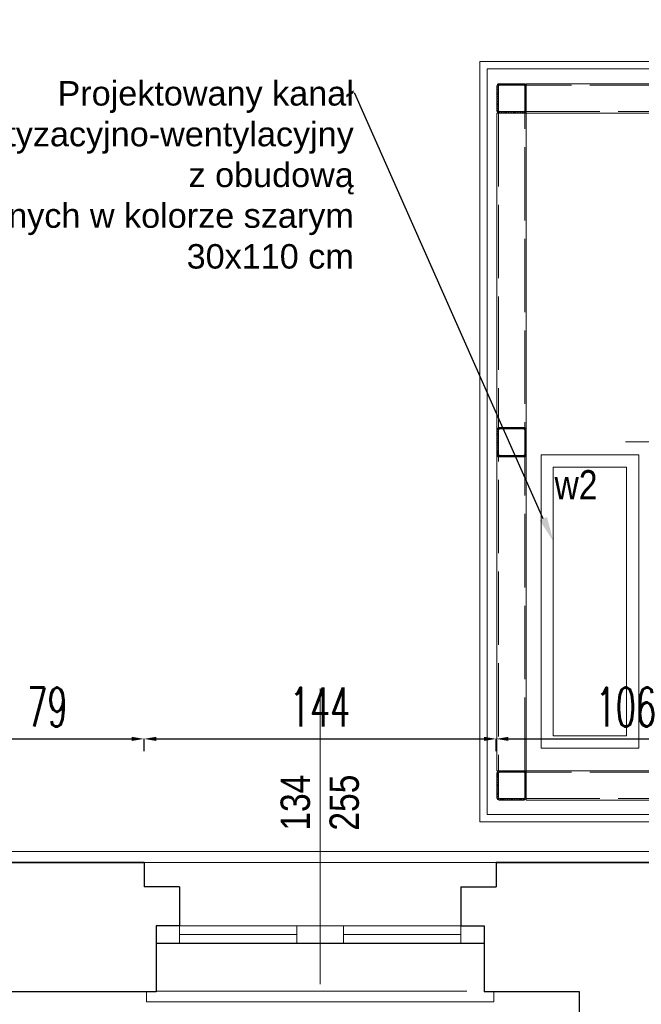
# Model space of a CAD drawing. Header units: millimetres. Extents: x 402 to 79005, y -7782 to 89952.
# Tile 178 of 256: x 26021 to 26275, y 29419 to 29822. Entities that reach past the tile are written whole.
import ezdxf
from ezdxf import colors
from ezdxf.entities.mleader import LeaderData, LeaderLine
from ezdxf.math import Vec2, Vec3

# ---------------------------------------------------------------- set-up
doc = ezdxf.new("R2010")
doc.units = ezdxf.units.MM
doc.header["$LTSCALE"] = 10
for name, pattern in [('ACAD_ISO02W100', [15, 12, -3]), ('ACAD_ISO04W100', [30, 24, -3, 0, -3]), ('DASHED', [19.05, 12.7, -6.35])]:
    doc.linetypes.add(name, pattern=pattern)
doc.layers.get('0').update_dxf_attribs({"lineweight": 0})
doc.layers.get('Defpoints').update_dxf_attribs({"color": 253})
for name, color, linetype, lineweight in [('01 parter - ściany', 253, 'Continuous', 35), ('0_A_OKNA ISTNIEJACE', 7, 'Continuous', 0), ('0_A_OPISY', 1, 'Continuous', 0), ('0_A_PRZEKRÓJ', 5, 'Continuous', 0), ('0_A_WYMIAROWANIE', 1, 'Continuous', 5), ('0_A_ŚCIANY ', 253, 'Continuous', 30), ('0_KANAŁ KLIMATYZACYJNO-WENTYLACYJNY', 7, 'Continuous', 0), ('0_OPISY', 1, 'Continuous', 0), ('0_SZKLANA ELEWACJA SZYBU WINDOWEGO', 132, 'Continuous', 0), ('A_SZYB WINDOWY', 7, 'Continuous', 0), ('AS_Belki', 145, 'Continuous', 0)]:
    doc.layers.add(name, color=color, linetype=linetype, lineweight=lineweight)
doc.styles.add('SIMPLEXD', font='simplex.shx', dxfattribs={"width": 0.6})
doc.styles.get("Standard").update_dxf_attribs({"font": 'arial.ttf'})
doc.dimstyles.new('1-100', dxfattribs={"dimtxt": 16, "dimasz": 5, "dimexe": 0, "dimexo": 0, "dimgap": 5, "dimtad": 1, "dimdec": 1, "dimtxsty": 'SIMPLEXD', "dimcen": 5, "dimclrt": 256, "dimadec": 0, "dimazin": 0, "dimtfac": 1, "dimtdec": 0, "dimtix": 1, "dimtmove": 1, "dimatfit": 3, "dimldrblk": 'LP', "dimfxl": 0, "dimarcsym": 0})

# ---------------------------------------------------------------- blocks, each defined once
blk = doc.blocks.new('*D3743')
at = {"layer": '0_A_WYMIAROWANIE', "color": 0, "lineweight": -2}
for p, q in [((25992.65, 29523.01), (25992.65, 29528.01)), ((25997.65, 29528.01), (26066.65, 29528.01)), ((26071.65, 29523.01), (26071.65, 29528.01))]:
    blk.add_line(p, q, dxfattribs=at)
at = {"layer": '0_A_WYMIAROWANIE', "color": 0, "lineweight": 9}
for points in [[(25997.65, 29528.84), (25997.65, 29527.18), (25992.65, 29528.01)], [(26066.65, 29527.18), (26066.65, 29528.84), (26071.65, 29528.01)]]:
    blk.add_solid(points, dxfattribs=at)
at = {"layer": 'Defpoints', "color": 0, "lineweight": 9}
for p in [(26071.65, 29528.01), (25992.65, 29477.5), (26071.65, 29477.5)]:
    blk.add_point(p, dxfattribs=at)
at = {"layer": '0_A_WYMIAROWANIE', "insert": (26032.15, 29541.01), "char_height": 16, "attachment_point": 5, "style": 'SIMPLEXD'}
blk.add_mtext('79', dxfattribs=at)
blk = doc.blocks.new('LP')
for p, q in [((0, 1), (0, 0)), ((0, 0), (-1, 0)), ((0, -1), (0, 0)), ((0, 0), (1, 0))]:
    blk.add_line(p, q)
at = {"const_width": 0.2}
blk.add_lwpolyline([(0.707, 0.707), (-0.707, -0.707)], dxfattribs=at)
blk = doc.blocks.new('*D3744')
at = {"layer": '0_A_WYMIAROWANIE', "color": 0, "lineweight": -2}
for p, q in [((26071.65, 29523.01), (26071.65, 29528.01)), ((26076.65, 29528.01), (26210.65, 29528.01)), ((26215.65, 29523.01), (26215.65, 29528.01))]:
    blk.add_line(p, q, dxfattribs=at)
at = {"layer": '0_A_WYMIAROWANIE', "color": 0, "lineweight": 9}
for points in [[(26076.65, 29528.84), (26076.65, 29527.18), (26071.65, 29528.01)], [(26210.65, 29527.18), (26210.65, 29528.84), (26215.65, 29528.01)]]:
    blk.add_solid(points, dxfattribs=at)
at = {"layer": 'Defpoints', "color": 0, "lineweight": 9}
for p in [(26215.65, 29528.01), (26071.65, 29477.5), (26215.65, 29477.5)]:
    blk.add_point(p, dxfattribs=at)
at = {"layer": '0_A_WYMIAROWANIE', "insert": (26143.65, 29541.01), "char_height": 16, "attachment_point": 5, "style": 'SIMPLEXD'}
blk.add_mtext('144', dxfattribs=at)
blk = doc.blocks.new('*D3745')
at = {"layer": '0_A_WYMIAROWANIE', "color": 0, "lineweight": -2}
for p, q in [((26215.65, 29523.01), (26215.65, 29528.01)), ((26220.65, 29528.01), (26316.65, 29528.01)), ((26321.65, 29523.01), (26321.65, 29528.01))]:
    blk.add_line(p, q, dxfattribs=at)
at = {"layer": '0_A_WYMIAROWANIE', "color": 0, "lineweight": 9}
for points in [[(26220.65, 29528.84), (26220.65, 29527.18), (26215.65, 29528.01)], [(26316.65, 29527.18), (26316.65, 29528.84), (26321.65, 29528.01)]]:
    blk.add_solid(points, dxfattribs=at)
at = {"layer": 'Defpoints', "color": 0, "lineweight": 9}
for p in [(26321.65, 29528.01), (26215.65, 29477.5), (26321.65, 29477.5)]:
    blk.add_point(p, dxfattribs=at)
at = {"layer": '0_A_WYMIAROWANIE', "insert": (26268.65, 29541.01), "char_height": 16, "attachment_point": 5, "style": 'SIMPLEXD'}
blk.add_mtext('106', dxfattribs=at)
blk = doc.blocks.new('zw$BBA8')
blk.add_line((-576.9, 1706.1), (1673.1, 1706.1))
blk = doc.blocks.new('*D4048')
at = {"layer": '0_A_WYMIAROWANIE', "color": 0, "lineweight": -2}
for p, q in [((26208.95, 29835.32), (26208.95, 29840.32)), ((26483.95, 29840.32), (26213.95, 29840.32)), ((26488.95, 29835.32), (26488.95, 29840.32))]:
    blk.add_line(p, q, dxfattribs=at)
at = {"layer": '0_A_WYMIAROWANIE', "color": 0, "lineweight": 9}
for points in [[(26213.95, 29841.16), (26213.95, 29839.49), (26208.95, 29840.32)], [(26483.95, 29839.49), (26483.95, 29841.16), (26488.95, 29840.32)]]:
    blk.add_solid(points, dxfattribs=at)
at = {"layer": 'Defpoints', "color": 0, "lineweight": 9}
for p in [(26208.95, 29840.32), (26208.95, 29795.15), (26488.95, 29795.15)]:
    blk.add_point(p, dxfattribs=at)
at = {"layer": '0_A_WYMIAROWANIE', "insert": (26348.95, 29853.32), "char_height": 16, "attachment_point": 5, "style": 'SIMPLEXD'}
blk.add_mtext('280', dxfattribs=at)

msp = doc.modelspace()

# ---------------------------------------------------------------- hatches: boundary and pattern name
at = {"layer": 'AS_Belki'}
h = msp.add_hatch(dxfattribs=at)
h.set_pattern_fill('HYPECUTREGION', color=10, scale=0.5, angle=270, style=0, pattern_type=2)
h.set_pattern_definition([(315, (26255.57455, 29573.99867), (0.3535534, 0.3535534), [])])
h.paths.add_polyline_path([(26227.953, 29784.899), (26227.953, 29795.099, 0.4142136), (26227.053, 29795.999), (26216.853, 29795.999, 0.4142136), (26215.953, 29795.099), (26215.953, 29784.899, 0.4142136), (26216.853, 29783.999), (26227.053, 29783.999, 0.4142136)], flags=0)
h.paths.add_polyline_path([(26227.353, 29794.799), (26227.353, 29785.199, -0.4142136), (26226.753, 29784.599), (26217.153, 29784.599, -0.4142136), (26216.553, 29785.199), (26216.553, 29794.799, -0.4142136), (26217.153, 29795.399), (26226.753, 29795.399, -0.4142136)], flags=0)
h = msp.add_hatch(dxfattribs=at)
h.set_pattern_fill('HYPECUTREGION', color=10, scale=0.5, angle=270, style=0, pattern_type=2)
h.set_pattern_definition([(315, (26255.57455, 29433.36507), (0.3535534, 0.3535534), [])])
h.paths.add_polyline_path([(26227.953, 29644.265), (26227.953, 29654.465, 0.4142136), (26227.053, 29655.365), (26216.853, 29655.365, 0.4142136), (26215.953, 29654.465), (26215.953, 29644.265, 0.4142136), (26216.853, 29643.365), (26227.053, 29643.365, 0.4142136)], flags=0)
h.paths.add_polyline_path([(26227.353, 29654.165), (26227.353, 29644.565, -0.4142136), (26226.753, 29643.965), (26217.153, 29643.965, -0.4142136), (26216.553, 29644.565), (26216.553, 29654.165, -0.4142136), (26217.153, 29654.765), (26226.753, 29654.765, -0.4142136)], flags=0)
h = msp.add_hatch(dxfattribs=at)
h.set_pattern_fill('HYPECUTREGION', color=10, scale=0.5, angle=270, style=0, pattern_type=2)
h.set_pattern_definition([(315, (26255.57455, 29508.99867), (0.3535534, 0.3535534), [])])
h.paths.add_polyline_path([(26227.953, 29503.899), (26227.953, 29514.099, 0.4142136), (26227.053, 29514.999), (26216.853, 29514.999, 0.4142136), (26215.953, 29514.099), (26215.953, 29503.899, 0.4142136), (26216.853, 29502.999), (26227.053, 29502.999, 0.4142136)], flags=0)
h.paths.add_polyline_path([(26227.353, 29513.799), (26227.353, 29504.199, -0.4142136), (26226.753, 29503.599), (26217.153, 29503.599, -0.4142136), (26216.553, 29504.199), (26216.553, 29513.799, -0.4142136), (26217.153, 29514.399), (26226.753, 29514.399, -0.4142136)], flags=0)

# ---------------------------------------------------------------- linework, layer by layer
at = {"color": 1, "lineweight": 0}
for points in [[(25997.153, 29948.577), (25997.153, 29481.999), (26588.153, 29481.999), (26588.153, 30249.577)], [(26071.653, 29477.499), (26215.653, 29477.499)], [(26210.653, 29424.499), (26214.653, 29424.499), (26214.653, 29420.499), (26076.653, 29420.499), (26072.653, 29420.499), (26072.653, 29424.499)]]:
    msp.add_lwpolyline(points, dxfattribs=at)
at = {"layer": '01 parter - ściany'}
for p, q in [((26071.653, 29477.499), (25992.653, 29477.499)), ((26321.653, 29477.499), (26215.653, 29477.499))]:
    msp.add_line(p, q, dxfattribs=at)
at = {"layer": '0_A_OKNA ISTNIEJACE', "color": 1, "lineweight": 0}
for points in [[(26076.653, 29444.499), (26076.653, 29451.499), (26210.653, 29451.499), (26210.653, 29444.499)], [(26134.153, 29447.999), (26086.153, 29447.999)], [(26201.153, 29447.999), (26153.153, 29447.999)]]:
    msp.add_lwpolyline(points, dxfattribs=at)
for points in [[(26076.653, 29451.499), (26086.153, 29451.499), (26086.153, 29444.499), (26076.653, 29444.499)], [(26134.153, 29451.499), (26143.653, 29451.499), (26143.653, 29444.499), (26134.153, 29444.499)], [(26143.653, 29451.499), (26153.153, 29451.499), (26153.153, 29444.499), (26143.653, 29444.499)], [(26201.153, 29451.499), (26210.653, 29451.499), (26210.653, 29444.499), (26201.153, 29444.499)]]:
    msp.add_lwpolyline(points, close=True, dxfattribs=at)
at = {"layer": '0_A_OKNA ISTNIEJACE', "color": 1, "lineweight": -3}
msp.add_lwpolyline([(26076.653, 29444.499), (26210.653, 29444.499)], dxfattribs=at)
at = {"layer": '0_A_PRZEKRÓJ', "color": 1, "lineweight": 0}
for points in [[(26143.653, 29427.619), (26143.653, 29548.555)], [(26210.653, 29451.499), (26201.153, 29451.499)]]:
    msp.add_lwpolyline(points, dxfattribs=at)
at = {"layer": '0_A_ŚCIANY ', "lineweight": 30}
for points in [[(25992.653, 29946.499), (25992.653, 29477.499), (26071.653, 29477.499)], [(26071.653, 29477.499), (26071.653, 29467.499)], [(26215.653, 29477.499), (26321.653, 29477.499)], [(26215.653, 29477.499), (26215.653, 29467.499)], [(26086.153, 29467.499), (26071.653, 29467.499)], [(26086.153, 29467.499), (26086.153, 29451.499)], [(26201.153, 29467.499), (26201.153, 29451.499)], [(26201.153, 29467.499), (26215.653, 29467.499)], [(26076.653, 29451.499), (26076.653, 29424.499)], [(26086.153, 29451.499), (26076.653, 29451.499)], [(26201.153, 29451.499), (26210.653, 29451.499)], [(26210.653, 29451.499), (26210.653, 29424.499)], [(26076.653, 29424.499), (25847.835, 29424.499)], [(26291.653, 29424.499), (26291.653, 29411.499), (26249.653, 29411.499), (26249.653, 29424.499), (26210.653, 29424.499)]]:
    msp.add_lwpolyline(points, dxfattribs=at)
at = {"layer": '0_A_ŚCIANY ', "linetype": 'DASHED', "lineweight": 0}
msp.add_lwpolyline([(26076.653, 29424.764), (26210.653, 29424.764)], dxfattribs=at)
at = {"layer": '0_KANAŁ KLIMATYZACYJNO-WENTYLACYJNY', "ltscale": 10}
msp.add_lwpolyline([(26273.953, 29644.195), (26233.953, 29644.195), (26233.953, 29524.195), (26273.953, 29524.195)], close=True, dxfattribs=at)
msp.add_lwpolyline([(26268.953, 29639.195), (26238.953, 29639.195), (26238.953, 29529.195), (26268.953, 29529.195), (26268.953, 29639.195)], dxfattribs=at)
at = {"layer": '0_SZKLANA ELEWACJA SZYBU WINDOWEGO'}
for points in [[(26208.953, 29805.039), (26488.953, 29805.039), (26488.953, 29494.039), (26208.953, 29494.039)], [(26211.953, 29802.039), (26485.953, 29802.039), (26485.953, 29497.039), (26211.953, 29497.039)]]:
    msp.add_lwpolyline(points, close=True, dxfattribs=at)
at = {"layer": 'AS_Belki', "linetype": 'Continuous', "ltscale": 0.25}
for p, q in [((26215.953, 29795.099), (26215.953, 29784.899)), ((26227.053, 29795.999), (26216.853, 29795.999)), ((26217.153, 29795.399), (26226.753, 29795.399)), ((26227.953, 29795.099), (26227.953, 29795.999)), ((26283.953, 29795.999), (26227.953, 29795.999)), ((26227.953, 29795.099), (26227.953, 29784.899)), ((26216.553, 29785.199), (26216.553, 29794.799)), ((26227.353, 29794.799), (26227.353, 29785.199)), ((26215.953, 29783.999), (26215.953, 29514.999)), ((26215.953, 29783.999), (26216.853, 29783.999)), ((26216.853, 29783.999), (26227.053, 29783.999)), ((26226.753, 29784.599), (26217.153, 29784.599)), ((26227.053, 29783.999), (26227.953, 29783.999)), ((26227.953, 29783.999), (26227.953, 29784.858)), ((26227.953, 29783.999), (26283.953, 29783.999)), ((26227.953, 29514.999), (26227.953, 29783.999)), ((26215.953, 29654.465), (26215.953, 29644.265)), ((26216.553, 29644.565), (26216.553, 29654.165)), ((26227.053, 29655.365), (26216.853, 29655.365)), ((26217.153, 29654.765), (26226.753, 29654.765)), ((26227.353, 29654.165), (26227.353, 29644.565)), ((26227.953, 29654.465), (26227.953, 29644.265)), ((26216.853, 29643.365), (26227.053, 29643.365)), ((26226.753, 29643.965), (26217.153, 29643.965)), ((26215.953, 29514.099), (26215.953, 29503.899)), ((26216.553, 29504.199), (26216.553, 29513.799)), ((26227.053, 29514.999), (26216.853, 29514.999)), ((26217.153, 29514.399), (26226.753, 29514.399)), ((26227.353, 29513.799), (26227.353, 29504.199)), ((26227.953, 29514.099), (26227.953, 29514.999)), ((26283.953, 29514.999), (26227.953, 29514.999)), ((26227.953, 29514.099), (26227.953, 29503.899)), ((26216.853, 29502.999), (26227.053, 29502.999)), ((26226.753, 29503.599), (26217.153, 29503.599)), ((26227.953, 29502.999), (26227.953, 29503.858)), ((26227.953, 29502.999), (26283.953, 29502.999))]:
    msp.add_line(p, q, dxfattribs=at)
at = {"layer": 'AS_Belki', "color": 84, "linetype": 'ACAD_ISO02W100', "ltscale": 0.25}
for p, q in [((26283.953, 29795.399), (26227.953, 29795.399)), ((26216.553, 29783.999), (26216.553, 29514.999)), ((26227.353, 29514.999), (26227.353, 29783.999)), ((26227.953, 29784.599), (26283.953, 29784.599)), ((26283.953, 29514.399), (26227.953, 29514.399)), ((26227.953, 29503.599), (26283.953, 29503.599))]:
    msp.add_line(p, q, dxfattribs=at)
at = {"layer": 'AS_Belki', "color": 10, "linetype": 'ACAD_ISO04W100', "ltscale": 0.25}
for p, q in [((26215.953, 29783.999), (26215.953, 29783.999)), ((26219.953, 29515.039), (26219.953, 29515.039))]:
    msp.add_line(p, q, dxfattribs=at)
at = {"layer": 'AS_Belki', "linetype": 'Continuous', "ltscale": 0.25}
msp.add_lwpolyline([(26215.953, 29514.999), (26227.953, 29514.999)], dxfattribs=at)
for centre, start, end in [((26216.853, 29795.099), 90, 180), ((26227.053, 29795.099), 0, 90), ((26216.853, 29784.899), 180, 270), ((26227.053, 29784.899), 270, 0), ((26216.853, 29654.465), 90, 180), ((26227.053, 29654.465), 0, 90), ((26216.853, 29644.265), 180, 270), ((26227.053, 29644.265), 270, 0), ((26216.853, 29514.099), 90, 180), ((26227.053, 29514.099), 0, 90), ((26216.853, 29503.899), 180, 270), ((26227.053, 29503.899), 270, 0)]:
    msp.add_arc(centre, 0.9, start, end, dxfattribs=at)
at = {"layer": 'AS_Belki', "linetype": 'Continuous', "ltscale": 0.25, "extrusion": (-1.5136e-13, 6.27875e-14, -1)}
for centre in [(-26217.153, 29794.799, 0), (-26217.153, 29654.165, 0)]:
    msp.add_arc(centre, 0.6, 0, 90, dxfattribs=at)
at = {"layer": 'AS_Belki', "linetype": 'Continuous', "ltscale": 0.25, "extrusion": (1.76696e-13, 3.78956e-14, -1)}
for centre in [(-26226.753, 29794.799, 0), (-26226.753, 29654.165, 0)]:
    msp.add_arc(centre, 0.6, 90, 180, dxfattribs=at)
at = {"layer": 'AS_Belki', "linetype": 'Continuous', "ltscale": 0.25, "extrusion": (-1.5136e-13, -6.27875e-14, -1)}
for centre in [(-26217.153, 29785.199, 0), (-26217.153, 29644.565, 0)]:
    msp.add_arc(centre, 0.6, 270, 0, dxfattribs=at)
at = {"layer": 'AS_Belki', "linetype": 'Continuous', "ltscale": 0.25, "extrusion": (6.30096e-14, -1.51582e-13, -1)}
for centre in [(-26226.753, 29785.199, 0), (-26226.753, 29644.565, 0)]:
    msp.add_arc(centre, 0.6, 180, 270, dxfattribs=at)
at = {"layer": 'AS_Belki', "linetype": 'Continuous', "ltscale": 0.25, "extrusion": (-1.13465e-13, 4.70906e-14, -1)}
msp.add_arc((-26217.153, 29513.799, 0), 0.6, 0, 90, dxfattribs=at)
at = {"layer": 'AS_Belki', "linetype": 'Continuous', "ltscale": 0.25, "extrusion": (1.92393e-13, 7.57912e-14, -1)}
msp.add_arc((-26226.753, 29513.799, 0), 0.6, 90, 180, dxfattribs=at)
at = {"layer": 'AS_Belki', "linetype": 'Continuous', "ltscale": 0.25, "extrusion": (-7.55692e-14, -3.13938e-14, -1)}
msp.add_arc((-26217.153, 29504.199, 0), 0.6, 270, 0, dxfattribs=at)
at = {"layer": 'AS_Belki', "linetype": 'Continuous', "ltscale": 0.25, "extrusion": (7.87064e-14, -1.89478e-13, -1)}
msp.add_arc((-26226.753, 29504.199, 0), 0.6, 180, 270, dxfattribs=at)

# ---------------------------------------------------------------- block references
at = {"layer": 'A_SZYB WINDOWY', "xscale": 0.09999999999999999, "yscale": 0.09999999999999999, "zscale": 0.09999999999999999}
msp.add_blockref('zw$BBA8', (26326.147, 29478.928), dxfattribs=at)

# ---------------------------------------------------------------- texts
at = {"color": 1, "lineweight": 30, "ltscale": 100, "insert": (26127.484, 29501.925), "char_height": 12, "width": 185.4507, "attachment_point": 2, "rotation": 90}
msp.add_mtext('{\\fArial Narrow|b0|i0|c238|p34;134\\P255}', dxfattribs=at)
at = {"layer": '0_A_OPISY', "color": 1, "lineweight": 30, "ltscale": 100, "insert": (26248.258, 29637.936), "char_height": 12, "width": 185.4507, "attachment_point": 2}
msp.add_mtext('{\\fArial Narrow|b0|i0|c238|p34;w2}', dxfattribs=at)

# ---------------------------------------------------------------- dimensions: what is measured, and where the dimension line sits
at = {"layer": '0_A_WYMIAROWANIE', "color": 1}
for base, p1, p2, picture, middle in [((26208.953, 29840.324), (26488.953, 29795.154), (26208.953, 29795.154), '*D4048', (26348.953, 29853.324)), ((26071.653, 29528.011), (25992.653, 29477.499), (26071.653, 29477.499), '*D3743', (26032.153, 29541.011)), ((26215.653, 29528.011), (26071.653, 29477.499), (26215.653, 29477.499), '*D3744', (26143.653, 29541.011)), ((26321.653, 29528.011), (26215.653, 29477.499), (26321.653, 29477.499), '*D3745', (26268.653, 29541.011))]:
    dim = msp.add_linear_dim(base=base, p1=p1, p2=p2, dimstyle='1-100', dxfattribs=at)
    dim.commit()
    dim.dimension.update_dxf_attribs({"geometry": picture, "text_midpoint": middle})

# ---------------------------------------------------------------- leaders
at = {"layer": '0_OPISY', "color": 5, "lineweight": 0}
ml = msp.add_multileader_mtext('Standard', dxfattribs=at)
ml.set_content('Projektowany kanał \\Pklimatyzacyjno-wentylacyjny \\Pz obudową \\Pz płyt elewacyjnych w kolorze szarym   \\P30x110 cm', color=5)
ml.set_leader_properties()
ml.build(insert=Vec2(0, 0))
ml.multileader.update_dxf_attribs({"dogleg_length": 0.36, "arrow_head_size": 10})
ctx = ml.context
ctx.base_point, ctx.char_height, ctx.arrow_head_size, ctx.landing_gap_size, ctx.plane_origin = Vec3(25927.15, 29791.979), 10, 10, 0.09, Vec3(25818.375, 29827.46)
ctx.text_align_type = 2
notes = []
notes.append((ctx, [(0, (1, 1, 0), (26157.868, 29791.979), (-1, 0), 0.36, [(0, [(26238.953, 29608.938)], 0, [])])]))
ctx.mtext.insert, ctx.mtext.alignment, ctx.mtext.flow_direction = Vec3(26157.418, 29797.068), 3, 5
for ctx, leaders in notes:
    for number, flags, end, landing, length, lines in leaders:
        leader = LeaderData()
        leader.index, (leader.has_last_leader_line, leader.has_dogleg_vector, leader.attachment_direction) = number, flags
        leader.last_leader_point, leader.dogleg_vector, leader.dogleg_length = Vec3(end), Vec3(landing), length
        for number, points, colour, breaks in lines:
            line = LeaderLine()
            line.index, line.vertices, line.color, line.breaks = number, Vec3.list(points), colors.encode_raw_color(colour), breaks
            leader.lines.append(line)
        ctx.leaders.append(leader)

doc.saveas('drawing.dxf')
